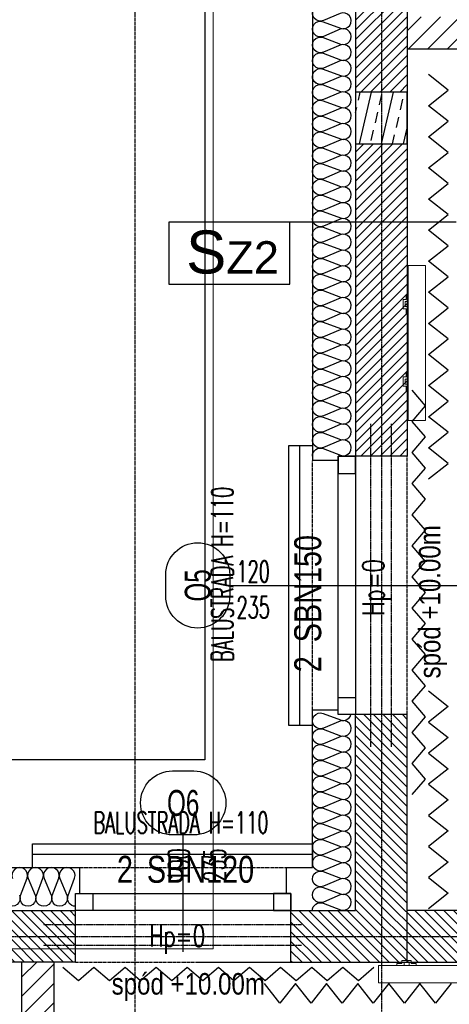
# Model space of a CAD drawing. Header units: millimetres. Extents: x 69081 to 158617, y -37521 to -9534.
# Tile 145 of 256: x 113015 to 113215, y -19880 to -19423. Entities that reach past the tile are written whole.
import ezdxf
from ezdxf.enums import TextEntityAlignment as Align

# ---------------------------------------------------------------- set-up
doc = ezdxf.new("R2010")
doc.units = ezdxf.units.MM
doc.linetypes.add('DO', pattern=[0.8, 0.6, -0.1, 0, -0.1])
doc.linetypes.add('DP', pattern=[0.5, 0.3, -0.2])
for name, color, linetype in [('0_oświetlenie', 7, 'Continuous'), ('A-----SZ', 8, 'Continuous'), ('A-BUD-MA-MATERIALY', 8, 'Continuous'), ('A-MEB', 8, 'Continuous'), ('A-OSI', 8, 'DO'), ('A-SCI', 7, 'Continuous'), ('AM DRZWI ZEWN', 1, 'Continuous'), ('BA_okn', 7, 'Continuous'), ('BA_okp', 2, 'Continuous'), ('BA_okw', 1, 'DP'), ('BA_sym', 7, 'Continuous'), ('BA_txs', 2, 'Continuous'), ('BA_WIC', 1, 'Continuous'), ('BI_szr', 8, 'Continuous'), ('BZ_sym', 7, 'Continuous'), ('BZ_WIC', 1, 'Continuous'), ('JS_OLKA KONSTR', 231, 'Continuous'), ('Nadproża', 5, 'DO'), ('R-----OP', 1, 'Continuous'), ('R-----WY', 1, 'Continuous'), ('słupy', 1, 'Continuous')]:
    doc.layers.add(name, color=color, linetype=linetype)
doc.layers.add('IS_Grzejnik', color=15, linetype='Continuous', lineweight=5)
doc.layers.add('OPIS', color=7, linetype='Continuous', lineweight=25)
doc.layers.get('R-----WY').off()
doc.styles.add('Arial', font='l_10646.ttf')
doc.styles.add('BIKTS', font='bikromsw.shx', dxfattribs={"width": 0.85})
doc.styles.add('ROMANS', font='romans.shx', dxfattribs={"height": 1})
doc.styles.add('WYM--ROMANSSHX-08', font='ROMANS.SHX', dxfattribs={"width": 0.8})

# ---------------------------------------------------------------- blocks, each defined once
blk = doc.blocks.new('osie')
at = {"layer": 'A-OSI'}
for p, q in [((19098.6, -41234.89), (19098.6, -42812.96)), ((18070.03, -42687.43), (20818.3, -42687.43))]:
    blk.add_line(p, q, dxfattribs=at)
blk = doc.blocks.new('symnadpr')
at = {"style": 'BIKTS', "width": 0.8}
blk.add_attdef('SZT_NADPR', text='', height=25, dxfattribs=at).set_placement((-48.74, -11.67), align=Align.RIGHT)
blk.add_attdef('NAZNADPR', (-42.6, -11.67), '', height=25, dxfattribs=at)
blk = doc.blocks.new('A$C04435ce7')
at = {"layer": 'BI_szr'}
h = blk.add_hatch(dxfattribs=at)
h.set_pattern_fill('BIK_ZELBET', color=256, scale=5, angle=32, style=0)
h.set_pattern_definition([(77, (2505.602, 1853.061), (-9.7437, 2.2495), []), (77, (2511.599, 1856.808), (-9.7437, 2.2495), [5, -3.5])])
h.paths.add_polyline_path([(2487.09, 1834.37), (2511.09, 1834.37), (2511.09, 1858.37), (2487.09, 1858.37)])
at = {"layer": 'Nadproża', "ltscale": 0.75}
for p, q in [((2494.1, 1704.37), (2494.1, 1554.37)), ((2503.68, 1704.37), (2503.68, 1554.37)), ((2462.09, 1471.75), (2342.09, 1471.75)), ((2462.09, 1462.17), (2342.09, 1462.17))]:
    blk.add_line(p, q, dxfattribs=at)
at = {"layer": 'słupy', "color": 4}
blk.add_lwpolyline([(2487.09, 1834.37), (2511.09, 1834.37), (2511.09, 1858.37), (2487.09, 1858.37)], close=True, dxfattribs=at)
at = {"layer": 'BZ_sym'}
ref = blk.add_blockref('symnadpr', (2464.91, 1624.46), dxfattribs=dict(at, xscale=0.5, yscale=0.5, zscale=0.5, rotation=90))
ref.add_attrib('naznadpr', 'SBN150', (2471.16, 1602.96), dxfattribs={"height": 12.5, "rotation": 90, "style": 'BIKTS', "width": 0.8})
ref.add_attrib('szt_nadpr', '2', dxfattribs={"height": 12.5, "rotation": 90, "style": 'BIKTS', "width": 0.8}).set_placement((2471.16, 1596.51), align=Align.RIGHT)
ref = blk.add_blockref('symnadpr', (2411.75, 1497.53), dxfattribs=dict(at, xscale=0.5, yscale=0.5, zscale=0.5))
ref.add_attrib('naznadpr', 'SBN120', (2390.25, 1491.28), dxfattribs={"height": 12.5, "style": 'BIKTS', "width": 0.8})
ref.add_attrib('szt_nadpr', '2', dxfattribs={"height": 12.5, "style": 'BIKTS', "width": 0.8}).set_placement((2383.8, 1491.28), align=Align.RIGHT)
at = {"layer": 'OPIS', "insert": (2516.5, 1586.18), "char_height": 10, "width": 160, "attachment_point": 1, "rotation": 90, "style": 'WYM--ROMANSSHX-08'}
blk.add_mtext('{\\fArial|b0|i0|c238|p34;spód +10.00m}', dxfattribs=at)
at = {"layer": 'OPIS', "insert": (2373.9, 1449.36), "char_height": 10, "width": 160, "attachment_point": 1, "style": 'WYM--ROMANSSHX-08'}
blk.add_mtext('{\\fArial|b0|i0|c238|p34;spód +10.00m}', dxfattribs=at)
blk = doc.blocks.new('grzejniki pietro 2')
at = {"layer": 'IS_Grzejnik', "extrusion": (0, 0, -1), "elevation": -289.1}
for points in [[(-19175.62, -41872.38), (-19175.62, -41800.38), (-19183.62, -41800.38), (-19183.62, -41872.38)], [(-19161.85, -42125.55), (-19213.85, -42125.55), (-19213.85, -42133.55), (-19161.85, -42133.55)]]:
    blk.add_lwpolyline(points, close=True, dxfattribs=at)
at = {"layer": 'IS_Grzejnik', "elevation": 289.1}
for points in [[(19175.62, -41822.88), (19175.62, -41819.55), (19174.22, -41819.55), (19174.22, -41817.22), (19175.62, -41817.22), (19175.62, -41813.88), (19174.62, -41813.88), (19174.62, -41816.22), (19173.22, -41816.22), (19173.22, -41820.55), (19174.62, -41820.55), (19174.62, -41822.88)], [(19175.62, -41858.88), (19175.62, -41855.55), (19174.22, -41855.55), (19174.22, -41853.22), (19175.62, -41853.22), (19175.62, -41849.88), (19174.62, -41849.88), (19174.62, -41852.22), (19173.22, -41852.22), (19173.22, -41856.55), (19174.62, -41856.55), (19174.62, -41858.88)], [(19170.35, -42125.55), (19173.68, -42125.55), (19173.68, -42124.15), (19176.01, -42124.15), (19176.01, -42125.55), (19179.35, -42125.55), (19179.35, -42124.55), (19177.01, -42124.55), (19177.01, -42123.15), (19172.68, -42123.15), (19172.68, -42124.55), (19170.35, -42124.55)]]:
    blk.add_lwpolyline(points, close=True, dxfattribs=at)
blk = doc.blocks.new('symdrz')
blk.add_lwpolyline([(-10, -30, -1), (-10, 30), (10, 30, -1), (10, -30)], format="xyb", close=True)
at = {"style": 'BIKTS', "width": 0.8}
blk.add_attdef('SZERDRZ', text='', height=25, dxfattribs=at).set_placement((77.15, 8.8), align=Align.CENTER)
blk.add_attdef('SYMDRZ', text='', height=25, dxfattribs=at).set_placement((0, 0), align=Align.MIDDLE)
blk.add_attdef('WYSDRZ', text='', height=25, dxfattribs=at).set_placement((77.15, -9.49), align=Align.TOP_CENTER)
blk = doc.blocks.new('A$C3901f979')
at = {"layer": 'AM DRZWI ZEWN'}
ref = blk.add_blockref('symdrz', (2259.99, 1705.51), dxfattribs=dict(at, xscale=0.4950000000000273, yscale=0.4950000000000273, zscale=0.4950000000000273, rotation=90))
ref.add_attrib('Symdrz', 'O5', dxfattribs={"layer": 'BA_sym', "height": 12, "rotation": 90, "style": 'BIKTS', "width": 0.7}).set_placement((2259.99, 1705.51), align=Align.MIDDLE_CENTER)
ref = blk.add_blockref('symdrz', (2253.25, 1604.5), dxfattribs=dict(at, xscale=0.4950000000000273, yscale=0.4950000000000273, zscale=0.4950000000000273))
ref.add_attrib('Symdrz', 'O6', dxfattribs={"layer": 'BA_sym', "height": 12, "style": 'BIKTS', "width": 0.7}).set_placement((2253.25, 1604.5), align=Align.MIDDLE_CENTER)
blk = doc.blocks.new('PRZEKROJE')
at = {"layer": 'R-----OP', "color": 121, "linetype": 'DP'}
blk.add_line((19809.22, -32516.52), (19809.22, -34819.41), dxfattribs=at)

msp = doc.modelspace()

# ---------------------------------------------------------------- hatches: boundary and pattern name
at = {"layer": 'A-----SZ'}
h = msp.add_hatch(dxfattribs=at)
h.set_pattern_fill('ANSI31', color=256, scale=2)
h.set_pattern_definition([(45, (77432.36, 16085.3974), (-4.49012806, 4.49012806), [])])
h.paths.add_polyline_path([(113612.1415, -19261.5941), (113554.1415, -19261.5941), (113554.1415, -19421.5941), (113566.1415, -19421.5941), (113566.1415, -19273.5941), (113612.1415, -19273.5941)])
h.paths.add_polyline_path([(113821.1415, -19261.5941), (113711.1415, -19261.5941), (113711.1415, -19273.5941), (113821.1415, -19273.5941)])
h.paths.add_polyline_path([(113733.1415, -19421.5941), (113195.1415, -19421.5941), (113195.1415, -19436.5941), (113733.1415, -19436.5941)])
h.paths.add_polyline_path([(113558.6415, -19860.5747), (113546.6415, -19860.5736), (113546.6415, -19940.5941), (113486.6415, -19940.5941), (113486.6415, -19952.5941), (113558.6415, -19952.5941)], flags=17)
h.paths.add_polyline_path([(113821.1415, -20081.5941), (113486.6415, -20081.5941), (113486.6415, -19860.5681), (113471.6415, -19860.5668), (113471.6415, -20351.5941), (113486.6415, -20351.5941), (113486.6415, -20096.5941), (113821.1415, -20096.5941)])
h.paths.add_polyline_path([(113471.6415, -20181.5941), (113219.6415, -20181.5941), (113219.6415, -20203.5941), (113231.6415, -20203.5941), (113231.6415, -20193.5941), (113471.6415, -20193.5941)])
h.paths.add_polyline_path([(113471.6415, -20303.5941), (113371.6415, -20303.5941), (113371.6415, -20351.5941), (113383.6415, -20351.5941), (113383.6415, -20315.5941), (113471.6415, -20315.5941)])
h.paths.add_polyline_path([(113231.6415, -20313.5941), (113231.6415, -20302.5941), (113219.6415, -20302.5941), (113219.6415, -20351.5941), (113231.6415, -20351.5941)])
h.paths.add_polyline_path([(113031.1534, -19860.5269), (113016.1534, -19860.5255), (113016.2519, -20109.5941), (112955.2009, -20109.5941), (112955.2009, -20121.5941), (113016.2566, -20121.5941), (113016.2566, -20256.5941), (113031.3102, -20256.5941)])
h.paths.add_polyline_path([(112856.2009, -20109.5941), (112841.2009, -20109.5941), (112841.2009, -19860.5097), (112826.2009, -19860.5097), (112826.2009, -20120.3598), (112826.2009, -20121.5941), (112856.2009, -20121.5941)])
h.paths.add_polyline_path([(112722.6415, -20121.5941), (112727.2009, -20121.5941), (112727.2009, -20109.5941), (112710.6415, -20109.5941), (112710.6415, -20187.5941), (112612.6415, -20187.5941), (112612.6415, -20156.5941), (112612.6415, -20075.5941), (112600.6415, -20075.5941), (112600.6415, -20087.5941), (112600.6415, -20187.5941), (112410.6415, -20187.5941), (112410.6415, -20199.5941), (112445.6415, -20199.5941), (112445.6415, -20289.5941), (112410.6415, -20289.5941), (112410.6415, -19911.9298), (112395.6415, -19915.3929), (112395.6415, -20360.5941), (112410.6415, -20360.5941), (112410.6415, -20301.5941), (112445.6415, -20301.5941), (112445.6415, -20351.5941), (112457.6415, -20351.5941), (112457.6415, -20199.5941), (112600.6415, -20199.5941), (112600.6415, -20204.5941), (112612.6415, -20204.5941), (112612.6415, -20199.5941), (112722.6415, -20199.5941)])
h.paths.add_polyline_path([(112722.6415, -20298.5941), (112710.6415, -20298.5941), (112710.6415, -20303.5941), (112722.6415, -20303.5941)], flags=17)
h.paths.add_polyline_path([(112612.6415, -20303.5941), (112600.6415, -20303.5941), (112600.6415, -20351.5941), (112612.6415, -20351.5941)], flags=17)
h.paths.add_polyline_path([(112501.6415, -20075.5941), (112410.6415, -20075.5941), (112410.6415, -20087.5941), (112501.6415, -20087.5941)], flags=17)
h.paths.add_polyline_path([(113621.1415, -19860.5941), (113633.1415, -19860.5941), (113633.1415, -19860.5814), (113621.1415, -19860.5803)], flags=17)
h.paths.add_polyline_path([(113761.1415, -19860.5941), (113773.1415, -19860.5941), (113761.1415, -19860.593)], flags=17)
h.paths.add_polyline_path([(113773.1415, -19890.5941), (113773.1415, -19902.5941), (113821.1415, -19902.5941), (113821.1415, -19890.5941)], flags=17)
h.paths.add_polyline_path([(113016.2566, -20256.5941), (113016.2566, -20271.5941), (113016.4304, -20271.5941), (113016.4304, -20351.5941), (113031.3478, -20351.5941), (113031.3102, -20256.5941)])
h.paths.add_polyline_path([(112286.6415, -20375.5941), (112286.6415, -20360.5941), (112230.0579, -20360.5941), (112140.8553, -19974.2149), (112126.2397, -19977.5892), (112218.1264, -20375.5941)])
h.paths.add_polyline_path([(112389.6415, -20360.5941), (112389.6415, -20375.5941), (112445.6415, -20375.5941), (112445.6415, -20360.5941)])
h = msp.add_hatch(dxfattribs=at)
h.set_pattern_fill('ANSI31', color=256)
h.set_pattern_definition([(45, (83518.599, 706.314), (-2.24506404, 2.24506402), [])])
h.paths.add_polyline_path([(113171.1814, -19368.5849), (113195.1814, -19368.5849), (113195.1814, -19456.5849), (113171.1814, -19456.5849)])
h = msp.add_hatch(dxfattribs=at)
h.set_pattern_fill('ANSI31', color=256)
h.set_pattern_definition([(45, (83518.599, 537.314), (-2.24506404, 2.24506402), [])])
h.paths.add_polyline_path([(113171.1814, -19480.5849), (113195.1814, -19480.5849), (113195.1814, -19625.5849), (113171.1814, -19625.5849)])
h = msp.add_hatch(dxfattribs=at)
h.set_pattern_fill('ANSI31', color=256, angle=270)
h.set_pattern_definition([(315, (133575.083, 9815.9974), (2.24506402, 2.24506404), [])])
h.paths.add_polyline_path([(113621.1814, -19836.5849), (113621.1814, -19860.5849), (113141.1814, -19860.5849), (113141.1814, -19836.5849), (113171.1814, -19836.5849), (113171.1814, -19745.5849), (113195.1814, -19745.5849), (113195.1814, -19836.5849)])
h = msp.add_hatch(dxfattribs=at)
h.set_pattern_fill('ANSI31', color=256, angle=270)
h.set_pattern_definition([(315, (133554.083, 9815.9974), (2.24506402, 2.24506404), [])])
h.paths.add_polyline_path([(113041.1814, -19836.5849), (113041.1814, -19860.5849), (112949.814, -19860.5849), (112949.814, -19836.5849)])

# ---------------------------------------------------------------- linework, layer by layer
at = {"layer": '0_oświetlenie', "color": 7, "lineweight": 5, "elevation": 1}
msp.add_lwpolyline([(111353.9326, -21359.284), (114660.1136, -21359.284), (114644.1136, -18638.284), (113105.1136, -18638.284), (113105.1136, -19854.284), (112602.3789, -19854.284), (112319.9319, -18630.8715), (110820.3763, -18977.0712), (111353.9326, -21359.284)], dxfattribs=at)
at = {"layer": 'A-BUD-MA-MATERIALY'}
for points in [[(113151.1408, -19544.7585, -0.52350852), (113156.1, -19541.3201), (113164.1825, -19544.3469, 1.47258809), (113164.0502, -19537.5226), (113156.2323, -19540.8013, -1.47258809), (113156.1, -19533.977), (113164.1825, -19537.0037, 1.47258809), (113164.0502, -19530.1795), (113156.2323, -19533.4581, -1.47258809), (113156.1, -19526.6338), (113164.1825, -19529.6606, 1.47258809), (113164.0502, -19522.8363), (113156.2323, -19526.115, -1.47258809), (113156.1, -19519.2907), (113164.1825, -19522.3174, 1.47258809), (113164.0502, -19515.4932), (113156.2323, -19518.7718, -1.47258809), (113156.1, -19511.9475), (113164.1825, -19514.9743, 1.47258809), (113164.0502, -19508.15), (113156.2323, -19511.4287, -1.47258809), (113156.1, -19504.6044), (113164.1825, -19507.6311, 1.47258809), (113164.0502, -19500.8069), (113156.2323, -19504.0855, -1.47258809), (113156.1, -19497.2612), (113164.1825, -19500.288, 1.47258809), (113164.0502, -19493.4637), (113156.2323, -19496.7424, -1.47258809), (113156.1, -19489.9181), (113164.1825, -19492.9448, 1.47258809), (113164.0502, -19486.1206), (113156.2323, -19489.3992, -1.47258809), (113156.1, -19482.5749), (113164.1825, -19485.6017, 1.47258809), (113164.0502, -19478.7774), (113156.2323, -19482.056, -1.47258809), (113156.1, -19475.2318), (113164.1825, -19478.2585, 1.47258809), (113164.0502, -19471.4342), (113156.2323, -19474.7129, -1.47258809), (113156.1, -19467.8886), (113164.1825, -19470.9154, 1.47258809), (113164.0502, -19464.0911), (113156.2323, -19467.3697, -1.47258809), (113156.1, -19460.5455), (113164.1825, -19463.5722, 1.47258809), (113164.0502, -19456.7479), (113156.2323, -19460.0266, -1.47258809), (113156.1, -19453.2023), (113164.1825, -19456.2291, 1.47258809), (113164.0502, -19449.4048), (113156.2323, -19452.6834, -1.47258809), (113156.1, -19445.8592), (113164.1825, -19448.8859, 1.47258809), (113164.0502, -19442.0616), (113156.2323, -19445.3403, -1.47258809), (113156.1, -19438.516), (113164.1825, -19441.5428, 1.47258809), (113164.0502, -19434.7185), (113156.2323, -19437.9971, -1.47258809), (113156.1, -19431.1729), (113164.1825, -19434.1996, 1.47258809), (113164.0502, -19427.3753), (113156.2323, -19430.654, -1.47258809), (113156.1, -19423.8297), (113164.1825, -19426.8565, 1.47258809), (113164.0502, -19420.0322), (113156.2323, -19423.3108, -1.47258809), (113156.1, -19416.4866)], [(113151.1408, -19625.5332, -0.52350852), (113156.1, -19622.0948), (113164.1825, -19625.1216, 1.47258809), (113164.0502, -19618.2973), (113156.2323, -19621.5759, -1.47258809), (113156.1, -19614.7517), (113164.1825, -19617.7784, 1.47258809), (113164.0502, -19610.9541), (113156.2323, -19614.2328, -1.47258809), (113156.1, -19607.4085), (113164.1825, -19610.4352, 1.47258809), (113164.0502, -19603.611), (113156.2323, -19606.8896, -1.47258809), (113156.1, -19600.0654), (113164.1825, -19603.0921, 1.47258809), (113164.0502, -19596.2678), (113156.2323, -19599.5465, -1.47258809), (113156.1, -19592.7222), (113164.1825, -19595.7489, 1.47258809), (113164.0502, -19588.9247), (113156.2323, -19592.2033, -1.47258809), (113156.1, -19585.3791), (113164.1825, -19588.4058, 1.47258809), (113164.0502, -19581.5815), (113156.2323, -19584.8602, -1.47258809), (113156.1, -19578.0359), (113164.1825, -19581.0626, 1.47258809), (113164.0502, -19574.2384), (113156.2323, -19577.517, -1.47258809), (113156.1, -19570.6928), (113164.1825, -19573.7195, 1.47258809), (113164.0502, -19566.8952), (113156.2323, -19570.1739, -1.47258809), (113156.1, -19563.3496), (113164.1825, -19566.3763, 1.47258809), (113164.0502, -19559.5521), (113156.2323, -19562.8307, -1.47258809), (113156.1, -19556.0064), (113164.1825, -19559.0332, 1.47258809), (113164.0502, -19552.2089), (113156.2323, -19555.4876, -1.47258809), (113156.1, -19548.6633), (113164.1825, -19551.69, 1.47258809), (113164.0502, -19544.8658), (113156.2323, -19548.1444, -1.47258809), (113156.1, -19541.3201), (113164.1825, -19544.3469, 1.47258809), (113164.0502, -19537.5226), (113156.2323, -19540.8013, -1.47258809), (113156.1, -19533.977), (113164.1825, -19537.0037, 1.47258809), (113164.0502, -19530.1795), (113156.2323, -19533.4581, -1.47258809), (113156.1, -19526.6338), (113164.1825, -19529.6606, 1.47258809), (113164.0502, -19522.8363), (113156.2323, -19526.115, -1.47258809), (113156.1, -19519.2907), (113164.1825, -19522.3174, 1.47258809), (113164.0502, -19515.4932), (113156.2323, -19518.7718, -1.47258809), (113156.1, -19511.9475), (113164.1825, -19514.9743, 1.47258809), (113164.0502, -19508.15), (113156.2323, -19511.4287, -1.47258809), (113156.1, -19504.6044), (113164.1825, -19507.6311, 1.47258809), (113164.0502, -19500.8069), (113156.2323, -19504.0855, -1.47258809), (113156.1, -19497.2612), (113164.1825, -19500.288, 1.47258809), (113164.0502, -19493.4637), (113156.2323, -19496.7424, -1.47258809), (113156.1, -19489.9181), (113164.1825, -19492.9448, 1.47258809), (113164.0502, -19486.1206), (113156.2323, -19489.3992, -1.47258809), (113156.1, -19482.5749), (113164.1825, -19485.6017, 1.47258809), (113164.0502, -19478.7774), (113156.2323, -19482.056, -1.47258809), (113156.1, -19475.2318), (113164.1825, -19478.2585, 1.47258809), (113164.0502, -19471.4342), (113156.2323, -19474.7129, -1.47258809), (113156.1, -19467.8886), (113164.1825, -19470.9154, 1.47258809), (113164.0502, -19464.0911), (113156.2323, -19467.3697, -1.47258809), (113156.1, -19460.5455), (113164.1825, -19463.5722, 1.47258809), (113164.0502, -19456.7479), (113156.2323, -19460.0266, -1.47258809), (113156.1, -19453.2023), (113164.1825, -19456.2291, 1.47258809), (113164.0502, -19449.4048), (113156.2323, -19452.6834, -0.55167917), (113151.1451, -19449.1191)], [(113151.1408, -19836.5941, -0.52350852), (113156.1, -19833.1557), (113164.1825, -19836.1824, 1.47258809), (113164.0502, -19829.3582), (113156.2323, -19832.6368, -1.47258809), (113156.1, -19825.8126), (113164.1825, -19828.8393, 1.47258809), (113164.0502, -19822.015), (113156.2323, -19825.2937, -1.47258809), (113156.1, -19818.4694), (113164.1825, -19821.4961, 1.47258809), (113164.0502, -19814.6719), (113156.2323, -19817.9505, -1.47258809), (113156.1, -19811.1262), (113164.1825, -19814.153, 1.47258809), (113164.0502, -19807.3287), (113156.2323, -19810.6074, -1.47258809), (113156.1, -19803.7831), (113164.1825, -19806.8098, 1.47258809), (113164.0502, -19799.9856), (113156.2323, -19803.2642, -1.47258809), (113156.1, -19796.4399), (113164.1825, -19799.4667, 1.47258809), (113164.0502, -19792.6424), (113156.2323, -19795.9211, -1.47258809), (113156.1, -19789.0968), (113164.1825, -19792.1235, 1.47258809), (113164.0502, -19785.2993), (113156.2323, -19788.5779, -1.47258809), (113156.1, -19781.7536), (113164.1825, -19784.7804, 1.47258809), (113164.0502, -19777.9561), (113156.2323, -19781.2348, -1.47258809), (113156.1, -19774.4105), (113164.1825, -19777.4372, 1.47258809), (113164.0502, -19770.613), (113156.2323, -19773.8916, -1.47258809), (113156.1, -19767.0673), (113164.1825, -19770.0941, 1.47258809), (113164.0502, -19763.2698), (113156.2323, -19766.5485, -1.47258809), (113156.1, -19759.7242), (113164.1825, -19762.7509, 1.47258809), (113164.0502, -19755.9267), (113156.2323, -19759.2053, -1.47258809), (113156.1, -19752.381), (113164.1825, -19755.4078, 1.47258809), (113164.0502, -19748.5835), (113156.2323, -19751.8622, -1.47258809), (113156.1, -19745.0379), (113164.1825, -19748.0646, 0.44128865), (113169.0119, -19745.5941, 0.44128865)], [(113041.1415, -19834.5943, -0.52350852), (113037.7031, -19829.6352), (113040.7298, -19821.5526, 1.47258809), (113033.9056, -19821.685), (113037.1842, -19829.5028, -1.47258809), (113030.3599, -19829.6352), (113033.3867, -19821.5526, 1.47258809), (113026.5624, -19821.685), (113029.841, -19829.5028, -1.47258809), (113023.0168, -19829.6352), (113026.0435, -19821.5526, 1.47258809), (113019.2192, -19821.685), (113022.4979, -19829.5028, -1.47258809), (113015.6736, -19829.6352), (113018.7004, -19821.5526, 1.47258809), (113011.8761, -19821.685)], [(113015.1547, -19829.5028, -1.47258809), (113008.3305, -19829.6352)]]:
    msp.add_lwpolyline(points, format="xyb", dxfattribs=at)
at = {"layer": 'A-MEB'}
for points in [[(113204.9592, -19462.8537), (113214.1949, -19455.633), (113204.9592, -19448.4122)], [(113204.9592, -19477.2952), (113214.1949, -19470.0744), (113204.9592, -19462.8537)], [(113204.9592, -19491.7367), (113214.1949, -19484.5159), (113204.9592, -19477.2952)], [(113204.9592, -19506.1781), (113214.1949, -19498.9574), (113204.9592, -19491.7367)], [(113204.9592, -19520.6196), (113214.1949, -19513.3989), (113204.9592, -19506.1781)], [(113204.9592, -19535.0611), (113214.1949, -19527.8403), (113204.9592, -19520.6196)], [(113204.9592, -19549.5026), (113214.1949, -19542.2818), (113204.9592, -19535.0611)], [(113204.9592, -19563.944), (113214.1949, -19556.7233), (113204.9592, -19549.5026)], [(113204.9592, -19578.3855), (113214.1949, -19571.1648), (113204.9592, -19563.944)], [(113204.9592, -19592.827), (113214.1949, -19585.6063), (113204.9592, -19578.3855)], [(113197.3951, -19609.447), (113203.6308, -19602.2263), (113197.3951, -19595.0056)], [(113204.9592, -19607.2685), (113214.1949, -19600.0477), (113204.9592, -19592.827)], [(113197.3951, -19623.8885), (113203.6308, -19616.6678), (113197.3951, -19609.447)], [(113204.9592, -19621.71), (113214.1949, -19614.4892), (113204.9592, -19607.2685)], [(113204.9592, -19636.1514), (113214.1949, -19628.9307), (113204.9592, -19621.71)], [(113197.3951, -19638.33), (113203.6308, -19631.1093), (113197.3951, -19623.8885)], [(113197.3951, -19652.7715), (113203.6308, -19645.5507), (113197.3951, -19638.33)], [(113197.3951, -19667.213), (113203.6308, -19659.9922), (113197.3951, -19652.7715)], [(113197.3951, -19681.6544), (113203.6308, -19674.4337), (113197.3951, -19667.213)], [(113197.3951, -19696.0959), (113203.6308, -19688.8752), (113197.3951, -19681.6544)], [(113197.3951, -19710.5374), (113203.6308, -19703.3167), (113197.3951, -19696.0959)], [(113197.3951, -19724.9789), (113203.6308, -19717.7581), (113197.3951, -19710.5374)], [(113197.3951, -19739.4203), (113203.6308, -19732.1996), (113197.3951, -19724.9789)], [(113204.9592, -19734.6291), (113214.1949, -19741.8499), (113204.9592, -19749.0706)], [(113197.3951, -19753.8618), (113203.6308, -19746.6411), (113197.3951, -19739.4203)], [(113204.9592, -19749.0706), (113214.1949, -19756.2914), (113204.9592, -19763.5121)], [(113197.3951, -19768.3033), (113203.6308, -19761.0826), (113197.3951, -19753.8618)], [(113204.9592, -19763.5121), (113214.1949, -19770.7328), (113204.9592, -19777.9536)], [(113197.3951, -19782.7448), (113203.6308, -19775.524), (113197.3951, -19768.3033)], [(113204.9592, -19777.9536), (113214.1949, -19785.1743), (113204.9592, -19792.3951)], [(113204.9592, -19792.3951), (113214.1949, -19799.6158), (113204.9592, -19806.8365)], [(113204.9592, -19806.8365), (113214.1949, -19814.0573), (113204.9592, -19821.278)], [(113204.9592, -19821.278), (113214.1949, -19828.4988), (113204.9592, -19835.7195)], [(113035.3027, -19862.8477), (113042.5235, -19869.0835), (113049.7442, -19862.8477)], [(113049.7442, -19862.8477), (113056.9649, -19869.0835), (113064.1857, -19862.8477)], [(113064.1857, -19862.8477), (113071.4064, -19869.0835), (113078.6272, -19862.8477)], [(113078.6272, -19862.8477), (113085.8479, -19869.0835), (113093.0686, -19862.8477)], [(113093.0686, -19862.8477), (113100.2894, -19869.0835), (113107.5101, -19862.8477)], [(113107.5101, -19862.8477), (113114.7309, -19869.0835), (113121.9516, -19862.8477)], [(113121.9516, -19862.8477), (113129.1723, -19869.0835), (113136.3931, -19862.8477)], [(113136.3931, -19862.8477), (113143.6138, -19869.0835), (113150.8345, -19862.8477)], [(113150.8345, -19862.8477), (113158.0553, -19869.0835), (113165.276, -19862.8477)], [(113165.276, -19862.8477), (113172.4968, -19869.0835), (113179.7175, -19862.8477)], [(113143.2815, -19870.4118), (113136.0608, -19879.6476), (113128.8401, -19870.4118)], [(113157.723, -19870.4118), (113150.5023, -19879.6476), (113143.2815, -19870.4118)], [(113172.1645, -19870.4118), (113164.9438, -19879.6476), (113157.723, -19870.4118)], [(113186.606, -19870.4118), (113179.3852, -19879.6476), (113172.1645, -19870.4118)], [(113201.0474, -19870.4118), (113193.8267, -19879.6476), (113186.606, -19870.4118)], [(113215.4889, -19870.4118), (113208.2682, -19879.6476), (113201.0474, -19870.4118)]]:
    msp.add_lwpolyline(points, dxfattribs=at)
at = {"layer": 'A-SCI', "color": 5}
for p, q in [((113733.1415, -19436.5941), (113195.1415, -19436.5941)), ((113016.1534, -19860.5667), (113016.2519, -20109.5941)), ((113031.1534, -19860.5941), (113031.3478, -20351.5941))]:
    msp.add_line(p, q, dxfattribs=at)
at = {"layer": 'A-SCI', "color": 4}
for p, q in [((113195.1415, -19625.5941), (113163.1415, -19625.5941)), ((113195.1415, -19745.5941), (113163.1415, -19745.5941)), ((113171.1415, -19836.5941), (113171.1415, -19745.5941)), ((113195.1415, -19860.5941), (113195.1415, -19745.5941)), ((113041.1415, -19860.5941), (113041.1415, -19828.5941)), ((113141.1415, -19860.5941), (113141.1415, -19828.5941))]:
    msp.add_line(p, q, dxfattribs=at)
for points in [[(113151.1415, -19366.5941), (113151.1415, -19627.5941)], [(113171.1415, -19368.5941), (113171.1415, -19625.5941)], [(113195.1415, -19368.5941), (113195.1415, -19625.5941)], [(113163.1415, -19625.5941), (113163.1415, -19627.5941), (113151.1415, -19627.5941)], [(113139.1415, -19816.5941), (113151.1415, -19816.5941), (113151.1415, -19743.5941)], [(113163.1415, -19745.5941), (113163.1415, -19743.5941), (113151.1415, -19743.5941)], [(113097.6415, -19860.5941), (113845.1415, -19860.5941), (113845.1415, -19803.5941)], [(112947.7741, -19816.5941), (113043.1415, -19816.5941)], [(113041.1415, -19828.5941), (113043.1415, -19828.5941), (113043.1415, -19816.5941)], [(113141.1415, -19828.5941), (113139.1415, -19828.5941), (113139.1415, -19816.5941)], [(112949.7741, -19836.5941), (113041.1415, -19836.5941)], [(113141.1415, -19836.5941), (113171.1415, -19836.5941)], [(113821.1415, -19836.5941), (113195.1415, -19836.5941)], [(113041.1415, -19860.5941), (112949.7741, -19860.5941)]]:
    msp.add_lwpolyline(points, dxfattribs=at)
at = {"layer": 'BA_okn'}
for points in [[(113163.1415, -19745.5941), (113163.1415, -19625.5941), (113171.1415, -19625.5941), (113171.1415, -19745.5941)], [(113163.1415, -19625.5941), (113163.1415, -19633.5941), (113171.1415, -19633.5941), (113171.1415, -19625.5941)], [(113163.1415, -19745.5941), (113163.1415, -19737.5941), (113171.1415, -19737.5941), (113171.1415, -19745.5941)], [(113041.1415, -19828.5941), (113141.1415, -19828.5941), (113141.1415, -19836.5941), (113041.1415, -19836.5941)], [(113041.1415, -19828.5941), (113049.1415, -19828.5941), (113049.1415, -19836.5941), (113041.1415, -19836.5941)], [(113141.1415, -19828.5941), (113133.1415, -19828.5941), (113133.1415, -19836.5941), (113141.1415, -19836.5941)]]:
    msp.add_lwpolyline(points, close=True, dxfattribs=at)
at = {"layer": 'BA_okp'}
for points in [[(113151.1415, -19750.5941), (113140.1415, -19750.5941), (113140.1415, -19620.5941), (113151.1415, -19620.5941)], [(113021.1415, -19816.5941), (113021.1415, -19805.5941), (113151.1415, -19805.5941), (113151.1415, -19816.5941)]]:
    msp.add_lwpolyline(points, dxfattribs=at)
for points in [[(113140.1415, -19620.5941), (113145.1415, -19620.5941), (113145.1415, -19750.5941), (113140.1415, -19750.5941)], [(113151.1415, -19805.5941), (113151.1415, -19810.5941), (113021.1415, -19810.5941), (113021.1415, -19805.5941)]]:
    msp.add_lwpolyline(points, close=True, dxfattribs=at)
at = {"layer": 'BA_okw'}
for p, q in [((113151.1415, -19743.5941), (113151.1415, -19627.5941)), ((113195.1415, -19745.5941), (113195.1415, -19625.5941)), ((113043.1415, -19816.5941), (113139.1415, -19816.5941)), ((113041.1415, -19860.5941), (113141.1415, -19860.5941))]:
    msp.add_line(p, q, dxfattribs=at)
at = {"layer": 'BA_WIC'}
for p, q in [((113217.793, -19516.9493), (113140.6407, -19516.9493)), ((113112.7381, -19685.5941), (113221.5449, -19685.5941)), ((113116.7381, -19685.5941), (113225.5449, -19685.5941))]:
    msp.add_line(p, q, dxfattribs=at)
msp.add_lwpolyline([(113084.4622, -19545.7672), (113140.6407, -19545.7672), (113140.6407, -19516.9493), (113084.4622, -19516.9493)], close=True, dxfattribs=at)
at = {"layer": 'BZ_WIC'}
msp.add_lwpolyline([(113101.1415, -19766.5941), (112688.1786, -19766.5941), (112448.9992, -18730.5941), (113101.1415, -18730.5941)], close=True, dxfattribs=at)
at = {"layer": 'R-----OP'}
msp.add_lwpolyline([(113091.1415, -19855.7356), (113091.1415, -19801.4526)], dxfattribs=at)

# ---------------------------------------------------------------- block references
at = {"layer": 'A-SCI', "color": 4}
msp.add_blockref('osie', (94084.5456, 22838.835), dxfattribs=at)
at = {"layer": 'AM DRZWI ZEWN'}
msp.add_blockref('A$C3901f979', (110837.8965, -21391.1009), dxfattribs=at)
at = {"layer": 'IS_Grzejnik'}
msp.add_blockref('grzejniki pietro 2', (94019.9764, 22263.4019, -289.1), dxfattribs=at)
at = {"layer": 'JS_OLKA KONSTR'}
msp.add_blockref('A$C04435ce7', (110684.0499, -21314.9635), dxfattribs=at)
at = {"layer": 'R-----WY'}
msp.add_blockref('PRZEKROJE', (93259.4635, 13995.1786), dxfattribs=at)

# ---------------------------------------------------------------- texts
at = {"layer": 'BA_txs', "insert": (113115.9248, -19674.1243), "char_height": 10, "width": 211.406726, "attachment_point": 1, "style": 'ROMANS'}
msp.add_mtext('\\pxse0.96;{\\W0.6;\\C1;120\\P235}', dxfattribs=at)
at = {"layer": 'BA_txs', "insert": (113110.7759, -19807.695), "char_height": 10, "width": 211.406726, "attachment_point": 9, "rotation": 90, "style": 'ROMANS'}
msp.add_mtext('\\pxse0.96;{\\W0.6;\\C1;100\\P235}', dxfattribs=at)
at = {"layer": 'R-----OP'}
for s, insert, char_height, width, attachment_point, style in [('\\pxql;{\\fArial|b0|i0|c238|p34;\\H1.6x;S\\H0.75x;Z2}', (113092.5215, -19520.7713), 12.5, 45.544203, 1, 'Arial'), ('\\pxql;{\\W0.6;BALUSTRADA H=110}', (113049.4682, -19790.7359), 10, 237.48282, 1, 'ROMANS'), ('\\pxql;{\\W0.7;Hp=0}', (113075.3447, -19856.6506), 10, 246.829506, 7, 'ROMANS')]:
    msp.add_mtext(s, dxfattribs=dict(at, insert=insert, char_height=char_height, width=width, attachment_point=attachment_point, style=style))
at = {"layer": 'R-----OP', "char_height": 10, "rotation": 90, "style": 'ROMANS'}
for s, insert, width, attachment_point in [('\\pxql;{\\W0.6;BALUSTRADA H=110}', (113104.3291, -19721.0695), 237.48282, 1), ('\\pxql;{\\W0.7;Hp=0}', (113187.7056, -19699.6124), 246.829506, 7)]:
    msp.add_mtext(s, dxfattribs=dict(at, insert=insert, width=width, attachment_point=attachment_point))

doc.saveas('drawing.dxf')
